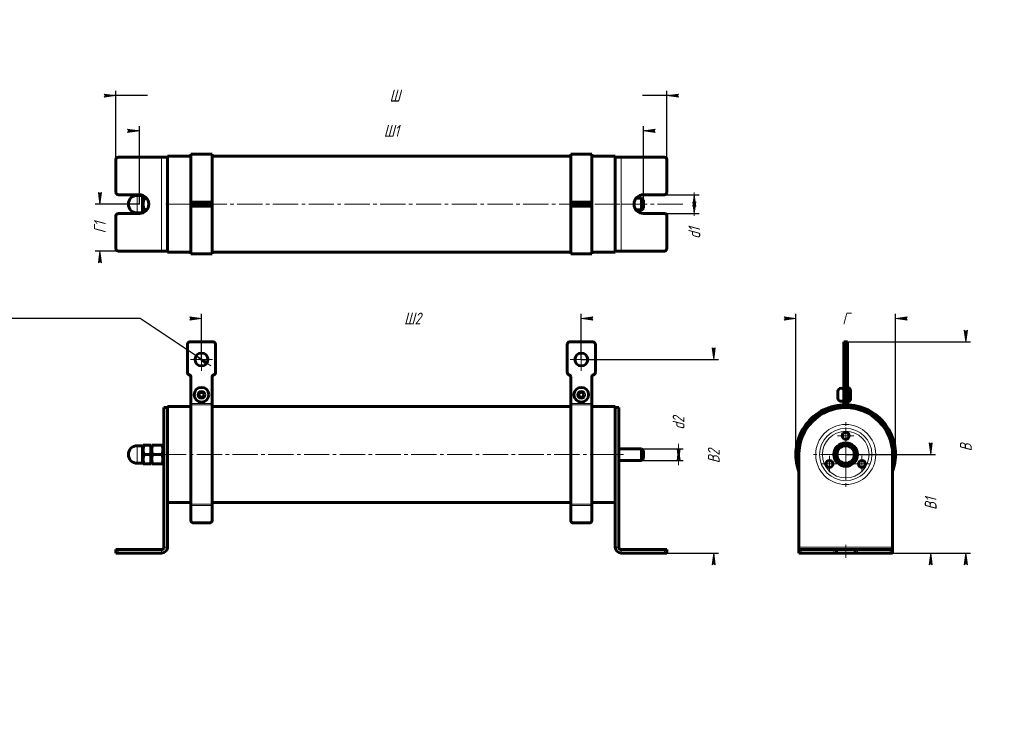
# Model space of a CAD drawing. Header units: millimetres. Extents: x 0 to 420, y 0 to 297.
import ezdxf

# ---------------------------------------------------------------- set-up
doc = ezdxf.new("R2010")
doc.units = ezdxf.units.MM
for name, pattern in [('K5LT_AXLED', [15.25, 10.75, -1.5, 1.5, -1.5]), ('K5LT_BASIC', [0]), ('K5LT_THIN', [0])]:
    doc.linetypes.add(name, pattern=pattern)
doc.layers.add('Системный слой', color=7, linetype='Continuous')
doc.styles.add('KDIMTEXTSTYLE', font='GOST_AU.SHX', dxfattribs={"width": 0.96, "oblique": 15, "height": 5})
doc.dimstyles.new('KDIMSTYLE (1.00)', dxfattribs={"dimtxt": 5, "dimasz": 1, "dimexe": 2, "dimexo": 0, "dimgap": 1, "dimtad": 1, "dimtxsty": 'KDIMTEXTSTYLE', "dimsah": 1, "dimcen": 0, "dimdle": 1, "dimadec": 0, "dimazin": 0, "dimtfac": 0.667, "dimtmove": 0, "dimatfit": 3, "dimfxl": 1, "dimtvp": 1, "dimtolj": 1, "dimtzin": 0, "dimarcsym": 0})

# ---------------------------------------------------------------- blocks, each defined once
blk = doc.blocks.new('U0')
at = {"layer": 'Системный слой', "color": 150, "linetype": 'K5LT_BASIC', "lineweight": 60, "true_color": 0x0080ff}
for p, q in [((52.35114778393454, 111.6048321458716), (52.35114778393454, 115.3548321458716)), ((52.35114778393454, 107.8548321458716), (52.35114778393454, 111.6048321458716))]:
    blk.add_line(p, q, dxfattribs=at)
blk = doc.blocks.new('U1')
at = {"layer": 'Системный слой', "color": 150, "linetype": 'K5LT_BASIC', "lineweight": 60, "true_color": 0x0080ff}
for p, q in [((63.05114778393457, 111.6048321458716), (63.05114778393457, 132.1048321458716)), ((63.05114778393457, 107.1048321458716), (63.05114778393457, 111.6048321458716))]:
    blk.add_line(p, q, dxfattribs=at)
blk = doc.blocks.new('U2')
at = {"layer": 'Системный слой', "color": 150, "linetype": 'K5LT_BASIC', "lineweight": 60, "true_color": 0x0080ff}
for p, q in [((73.05114778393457, 132.1048321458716), (63.05114778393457, 132.1048321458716)), ((235.0511477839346, 132.1048321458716), (82.05114778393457, 132.1048321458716)), ((254.0511477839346, 132.1048321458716), (244.0511477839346, 132.1048321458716))]:
    blk.add_line(p, q, dxfattribs=at)
blk = doc.blocks.new('U3')
at = {"layer": 'Системный слой', "color": 150, "linetype": 'K5LT_BASIC', "lineweight": 60, "true_color": 0x0080ff}
for p, q in [((254.0511477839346, 111.6048321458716), (254.0511477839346, 132.1048321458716)), ((254.0511477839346, 107.1048321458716), (254.0511477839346, 111.6048321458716))]:
    blk.add_line(p, q, dxfattribs=at)
blk = doc.blocks.new('U4')
at = {"layer": 'Системный слой', "color": 150, "linetype": 'K5LT_BASIC', "lineweight": 60, "true_color": 0x0080ff}
for p, q in [((73.05114778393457, 91.10483214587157), (63.05114778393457, 91.10483214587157)), ((235.0511477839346, 91.1048321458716), (82.05114778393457, 91.10483214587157)), ((254.0511477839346, 91.1048321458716), (244.0511477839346, 91.1048321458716))]:
    blk.add_line(p, q, dxfattribs=at)
blk = doc.blocks.new('U5')
at = {"layer": 'Системный слой', "color": 7, "linetype": 'K5LT_THIN', "lineweight": 18}
for p, q in [((50.10114778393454, 111.6048321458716), (50.10114778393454, 115.3548321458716)), ((50.10114778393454, 107.8548321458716), (50.10114778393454, 111.6048321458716))]:
    blk.add_line(p, q, dxfattribs=at)
blk = doc.blocks.new('KDIMARROW_02')
at = {"layer": 'Системный слой'}
blk.add_hatch(color=0, dxfattribs=at).paths.add_polyline_path([(4.5, -5.51091059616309e-16), (5, 0.6582624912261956), (0, 0), (5, -0.658262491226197)])
at = {"layer": 'Системный слой', "color": 0, "linetype": 'K5LT_THIN', "lineweight": 18}
for p, q in [((0, 0), (-1, 0)), ((5, 0.6582624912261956), (0, 0)), ((0, 0), (5, -0.658262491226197)), ((0, 0), (7, -8.572527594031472e-16)), ((4.5, -5.51091059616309e-16), (5, 0.6582624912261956)), ((5, -0.658262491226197), (4.5, -5.51091059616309e-16))]:
    blk.add_line(p, q, dxfattribs=at)
blk = doc.blocks.new('KDIMARROW_01')
at = {"layer": 'Системный слой'}
blk.add_hatch(color=0, dxfattribs=at).paths.add_polyline_path([(-5, -0.6582624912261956), (0, 0), (-5, 0.658262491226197), (-4.5, 5.51091059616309e-16)])
at = {"layer": 'Системный слой', "color": 0, "linetype": 'K5LT_THIN', "lineweight": 18}
for p, q in [((-4.5, 5.51091059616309e-16), (-5, 0.658262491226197)), ((-5, 0.658262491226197), (0, 0)), ((0, 0), (-5, -0.6582624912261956)), ((-5, -0.6582624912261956), (-4.5, 5.51091059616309e-16)), ((0, 0), (-1, 0))]:
    blk.add_line(p, q, dxfattribs=at)
blk = doc.blocks.new('U6')
at = {"layer": 'Системный слой', "color": 30, "linetype": 'K5LT_AXLED', "lineweight": 18, "true_color": 0xff8000}
for q in [(77.55114778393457, 156.8548321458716), (72.80114778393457, 152.1048321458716), (82.30114778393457, 152.1048321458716), (77.55114778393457, 147.3548321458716)]:
    blk.add_line((77.55114778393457, 152.1048321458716), q, dxfattribs=at)
blk = doc.blocks.new('U7')
at = {"layer": 'Системный слой', "color": 30, "linetype": 'K5LT_AXLED', "lineweight": 18, "true_color": 0xff8000}
for q in [(239.5511477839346, 156.8548321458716), (234.8011477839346, 152.1048321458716), (244.3011477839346, 152.1048321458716), (239.5511477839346, 147.3548321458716)]:
    blk.add_line((239.5511477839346, 152.1048321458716), q, dxfattribs=at)
blk = doc.blocks.new('U8')
at = {"layer": 'Системный слой', "color": 150, "linetype": 'K5LT_BASIC', "lineweight": 60, "true_color": 0x0080ff}
for start, end in [(0, 192.6803834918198), (347.3196165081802, 0)]:
    blk.add_arc((352.3495170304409, 111.6048321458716), 20.5, start, end, dxfattribs=at)
blk = doc.blocks.new('U9')
at = {"layer": 'Системный слой', "color": 150, "linetype": 'K5LT_BASIC', "lineweight": 60, "true_color": 0x0080ff}
for p, q in [((354.399517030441, 137.0948416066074), (354.399517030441, 138.9448416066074)), ((354.399517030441, 135.2448416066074), (354.399517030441, 137.0948416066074))]:
    blk.add_line(p, q, dxfattribs=at)
blk = doc.blocks.new('U10')
at = {"layer": 'Системный слой', "color": 150, "linetype": 'K5LT_BASIC', "lineweight": 60, "true_color": 0x0080ff}
for p, q in [((349.0495170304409, 137.0948416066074), (349.0495170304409, 138.5948416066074)), ((349.0495170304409, 135.5948416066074), (349.0495170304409, 137.0948416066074))]:
    blk.add_line(p, q, dxfattribs=at)
blk = doc.blocks.new('U11')
at = {"layer": 'Системный слой', "color": 150, "linetype": 'K5LT_BASIC', "lineweight": 60, "true_color": 0x0080ff}
for p, q in [((349.0495170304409, 136.7642131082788), (349.0495170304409, 138.5948416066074)), ((349.0495170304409, 135.5948416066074), (349.0495170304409, 136.7642131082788))]:
    blk.add_line(p, q, dxfattribs=at)
blk = doc.blocks.new('U12')
at = {"layer": 'Системный слой', "color": 30, "linetype": 'K5LT_AXLED', "lineweight": 18, "true_color": 0xff8000}
for q in [(345.4213138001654, 111.1048321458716), (341.9213138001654, 107.6048321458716), (348.9213138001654, 107.6048321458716), (345.4213138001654, 104.1048321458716)]:
    blk.add_line((345.4213138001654, 107.6048321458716), q, dxfattribs=at)
blk = doc.blocks.new('U13')
at = {"layer": 'Системный слой', "color": 30, "linetype": 'K5LT_AXLED', "lineweight": 18, "true_color": 0xff8000}
for q in [(352.3495170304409, 126.4104145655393), (337.5439346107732, 111.6048321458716), (367.1550994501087, 111.6048321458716), (352.3495170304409, 96.79924972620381)]:
    blk.add_line((352.3495170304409, 111.6048321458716), q, dxfattribs=at)
blk = doc.blocks.new('U14')
at = {"layer": 'Системный слой', "color": 30, "linetype": 'K5LT_AXLED', "lineweight": 18, "true_color": 0xff8000}
for q in [(352.3495170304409, 123.1048321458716), (348.8495170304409, 119.6048321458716), (355.8495170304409, 119.6048321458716), (352.3495170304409, 116.1048321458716)]:
    blk.add_line((352.3495170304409, 119.6048321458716), q, dxfattribs=at)
blk = doc.blocks.new('U15')
at = {"layer": 'Системный слой', "color": 30, "linetype": 'K5LT_AXLED', "lineweight": 18, "true_color": 0xff8000}
for q in [(359.2777202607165, 111.1048321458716), (355.7777202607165, 107.6048321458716), (362.7777202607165, 107.6048321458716), (359.2777202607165, 104.1048321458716)]:
    blk.add_line((359.2777202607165, 107.6048321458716), q, dxfattribs=at)
blk = doc.blocks.new('U16')
at = {"layer": 'Системный слой', "color": 150, "linetype": 'K5LT_BASIC', "lineweight": 60, "true_color": 0x0080ff}
for p, q in [((52.70660973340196, 222.0054478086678), (52.71019009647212, 221.6187544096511)), ((52.71019009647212, 221.6187544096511), (52.81851046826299, 221.1724793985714)), ((52.81851046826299, 221.1724793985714), (53.02046598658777, 220.7342166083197)), ((53.02046598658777, 220.7342166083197), (53.05482353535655, 220.6734967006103))]:
    blk.add_line(p, q, dxfattribs=at)
blk = doc.blocks.new('U17')
at = {"layer": 'Системный слой', "color": 150, "linetype": 'K5LT_BASIC', "lineweight": 60, "true_color": 0x0080ff}
for p, q in [((52.71887975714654, 215.1723218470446), (52.70660973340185, 214.7227434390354)), ((52.84177447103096, 215.6177525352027), (52.71887975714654, 215.1723218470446)), ((53.05482353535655, 216.0546945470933), (52.84177447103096, 215.6177525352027))]:
    blk.add_line(p, q, dxfattribs=at)
blk = doc.blocks.new('U18')
at = {"layer": 'Системный слой', "color": 150, "linetype": 'K5LT_BASIC', "lineweight": 60, "true_color": 0x0080ff}
for p, q in [((73.05114778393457, 238.8640956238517), (63.05114778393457, 238.8640956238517)), ((235.0511477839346, 238.8640956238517), (82.05114778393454, 238.8640956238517)), ((254.0511477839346, 238.8640956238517), (244.0511477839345, 238.8640956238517))]:
    blk.add_line(p, q, dxfattribs=at)
blk = doc.blocks.new('U19')
at = {"layer": 'Системный слой', "color": 150, "linetype": 'K5LT_BASIC', "lineweight": 60, "true_color": 0x0080ff}
for p, q in [((73.05114778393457, 197.8640956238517), (63.05114778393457, 197.8640956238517)), ((235.0511477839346, 197.8640956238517), (82.05114778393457, 197.8640956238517)), ((254.0511477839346, 197.8640956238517), (244.0511477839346, 197.8640956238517))]:
    blk.add_line(p, q, dxfattribs=at)

msp = doc.modelspace()

# ---------------------------------------------------------------- linework, layer by layer
at = {"layer": 'Системный слой', "color": 150, "linetype": 'K5LT_BASIC', "lineweight": 60, "true_color": 0x0080ff}
for p, q in [((82.05114778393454, 239.6140956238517), (73.05114778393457, 239.6140956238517)), ((73.05114778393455, 219.5853599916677), (73.05114778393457, 239.6140956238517)), ((82.05114778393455, 219.5853599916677), (82.05114778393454, 239.6140956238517)), ((244.0511477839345, 239.6140956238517), (235.0511477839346, 239.6140956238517)), ((235.0511477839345, 219.5853599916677), (235.0511477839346, 239.6140956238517)), ((244.0511477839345, 219.5853599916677), (244.0511477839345, 239.6140956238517)), ((41.05114778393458, 223.3640956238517), (41.05114778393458, 237.3640956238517)), ((42.05114778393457, 238.3640956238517), (60.55114778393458, 238.3640956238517)), ((60.55114778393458, 238.3640956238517), (63.05114778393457, 238.3640956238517)), ((63.05114778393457, 197.8640956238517), (63.05114778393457, 238.8640956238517)), ((63.05114778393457, 238.3640956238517), (63.05114778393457, 198.3640956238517)), ((254.0511477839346, 197.8640956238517), (254.0511477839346, 238.8640956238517)), ((254.0511477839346, 238.3640956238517), (256.5511477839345, 238.3640956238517)), ((254.0511477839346, 198.3640956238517), (254.0511477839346, 238.3640956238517)), ((256.5511477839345, 238.3640956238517), (275.0511477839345, 238.3640956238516)), ((276.0511477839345, 237.3640956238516), (276.0511477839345, 223.3640956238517)), ((42.05114778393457, 222.3640956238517), (51.05114778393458, 222.3640956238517)), ((52.35114778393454, 222.1140956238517), (50.10114778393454, 222.1140956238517)), ((52.35114778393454, 214.6140956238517), (52.35114778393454, 222.1140956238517)), ((52.35114778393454, 221.7640956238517), (52.53319312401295, 222.0794074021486)), ((53.05482353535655, 220.6734967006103), (54.31713410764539, 220.6734967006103)), ((73.05114778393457, 219.1140956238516), (73.05114778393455, 219.5853599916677)), ((73.05114778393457, 219.1140956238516), (74.05114778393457, 219.1140956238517)), ((73.05114778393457, 218.3640956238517), (73.05114778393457, 219.1140956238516)), ((74.05114778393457, 219.1140956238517), (81.05114778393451, 219.1140956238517)), ((81.05114778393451, 219.1140956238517), (82.05114778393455, 219.1140956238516)), ((82.05114778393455, 219.1140956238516), (82.05114778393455, 219.5853599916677)), ((82.05114778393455, 219.1140956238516), (82.05114778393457, 218.3640956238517)), ((235.0511477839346, 219.1140956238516), (235.0511477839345, 219.5853599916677)), ((235.0511477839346, 219.1140956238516), (236.0511477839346, 219.1140956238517)), ((235.0511477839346, 218.3640956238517), (235.0511477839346, 219.1140956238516)), ((236.0511477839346, 219.1140956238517), (243.0511477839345, 219.1140956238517)), ((243.0511477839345, 219.1140956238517), (244.0511477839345, 219.1140956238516)), ((244.0511477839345, 219.1140956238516), (244.0511477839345, 219.5853599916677)), ((244.0511477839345, 219.1140956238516), (244.0511477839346, 218.3640956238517)), ((262.9286487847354, 220.8640956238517), (265.3011477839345, 220.8640956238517)), ((265.3011477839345, 220.8640956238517), (265.3011477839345, 215.8640956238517)), ((265.3011477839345, 220.8640956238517), (266.0511477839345, 220.1140956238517)), ((266.0511477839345, 222.3640956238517), (275.0511477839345, 222.3640956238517)), ((266.0511477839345, 220.1140956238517), (266.0511477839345, 216.6140956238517)), ((51.05114778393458, 214.3640956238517), (42.05114778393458, 214.3640956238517)), ((52.35114778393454, 214.6140956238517), (50.10114778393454, 214.6140956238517)), ((52.35114778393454, 214.9640956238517), (52.53319312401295, 214.6487838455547)), ((53.05482353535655, 216.0546945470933), (54.31713410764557, 216.0546945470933)), ((73.05114778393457, 218.3640956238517), (74.05114778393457, 218.3640956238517)), ((73.05114778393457, 217.6140956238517), (73.05114778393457, 218.3640956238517)), ((74.05114778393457, 218.3640956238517), (73.05114778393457, 218.3640956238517)), ((73.05114778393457, 217.6140956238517), (73.05114778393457, 217.1428312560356)), ((74.05114778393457, 217.6140956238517), (73.05114778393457, 217.6140956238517)), ((73.05114778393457, 217.1428312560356), (73.05114778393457, 197.1140956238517)), ((74.05114778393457, 218.3640956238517), (81.05114778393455, 218.3640956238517)), ((74.05114778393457, 218.3640956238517), (81.05114778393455, 218.3640956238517)), ((74.05114778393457, 217.6140956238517), (81.05114778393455, 217.6140956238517)), ((81.05114778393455, 218.3640956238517), (82.05114778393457, 218.3640956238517)), ((82.05114778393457, 218.3640956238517), (81.05114778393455, 218.3640956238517)), ((82.05114778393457, 217.6140956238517), (81.05114778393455, 217.6140956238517)), ((82.05114778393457, 218.3640956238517), (82.05114778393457, 217.6140956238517)), ((82.05114778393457, 217.6140956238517), (82.05114778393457, 217.1428312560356)), ((82.05114778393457, 217.1428312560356), (82.05114778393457, 197.1140956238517)), ((235.0511477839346, 218.3640956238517), (236.0511477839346, 218.3640956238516)), ((235.0511477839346, 217.6140956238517), (235.0511477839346, 218.3640956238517)), ((236.0511477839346, 218.3640956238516), (235.0511477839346, 218.3640956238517)), ((235.0511477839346, 217.6140956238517), (235.0511477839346, 217.1428312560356)), ((236.0511477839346, 217.6140956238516), (235.0511477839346, 217.6140956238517)), ((235.0511477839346, 217.1428312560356), (235.0511477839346, 197.1140956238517)), ((236.0511477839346, 218.3640956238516), (243.0511477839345, 218.3640956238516)), ((236.0511477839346, 218.3640956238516), (243.0511477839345, 218.3640956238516)), ((236.0511477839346, 217.6140956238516), (243.0511477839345, 217.6140956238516)), ((243.0511477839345, 218.3640956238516), (244.0511477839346, 218.3640956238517)), ((244.0511477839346, 218.3640956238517), (243.0511477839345, 218.3640956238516)), ((244.0511477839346, 217.6140956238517), (243.0511477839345, 217.6140956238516)), ((244.0511477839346, 218.3640956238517), (244.0511477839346, 217.6140956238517)), ((244.0511477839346, 217.6140956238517), (244.0511477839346, 217.1428312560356)), ((244.0511477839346, 217.1428312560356), (244.0511477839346, 197.1140956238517)), ((262.9286487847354, 215.8640956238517), (265.3011477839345, 215.8640956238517)), ((265.3011477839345, 215.8640956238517), (266.0511477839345, 216.6140956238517)), ((275.0511477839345, 214.3640956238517), (266.0511477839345, 214.3640956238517)), ((41.05114778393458, 199.3640956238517), (41.05114778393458, 213.3640956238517)), ((276.0511477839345, 213.3640956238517), (276.0511477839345, 199.3640956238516)), ((60.55114778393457, 198.3640956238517), (42.05114778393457, 198.3640956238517)), ((63.05114778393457, 198.3640956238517), (60.55114778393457, 198.3640956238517)), ((256.5511477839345, 198.3640956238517), (254.0511477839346, 198.3640956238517)), ((275.0511477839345, 198.3640956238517), (256.5511477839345, 198.3640956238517)), ((73.05114778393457, 197.1140956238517), (82.05114778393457, 197.1140956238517)), ((235.0511477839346, 197.1140956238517), (244.0511477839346, 197.1140956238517)), ((82.55114778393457, 159.6048321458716), (72.55114778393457, 159.6048321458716)), ((244.5511477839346, 159.6048321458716), (234.5511477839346, 159.6048321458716)), ((351.599517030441, 159.6048321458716), (352.349517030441, 159.6048321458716)), ((351.599517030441, 158.6048321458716), (351.599517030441, 159.6048321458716)), ((352.349517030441, 159.6048321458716), (352.349517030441, 158.6048321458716)), ((352.349517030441, 158.6048321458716), (352.349517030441, 159.6048321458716)), ((352.349517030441, 159.6048321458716), (353.0995170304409, 159.6048321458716)), ((353.0995170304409, 159.6048321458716), (353.0995170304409, 158.6048321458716)), ((71.55114778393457, 158.6048321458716), (71.55114778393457, 146.6048321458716)), ((83.55114778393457, 146.6048321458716), (83.55114778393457, 158.6048321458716)), ((233.5511477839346, 158.6048321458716), (233.5511477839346, 146.6048321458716)), ((245.5511477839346, 146.6048321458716), (245.5511477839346, 158.6048321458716)), ((351.599517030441, 158.6048321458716), (351.599517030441, 146.6048321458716)), ((352.349517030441, 158.6048321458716), (352.349517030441, 146.6048321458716)), ((352.349517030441, 158.6048321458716), (352.349517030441, 146.6048321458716)), ((353.0995170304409, 158.6048321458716), (353.0995170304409, 146.6048321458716)), ((73.05114778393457, 133.31888289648), (73.05114778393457, 144.6683404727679)), ((82.05114778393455, 144.6683404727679), (82.05114778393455, 133.31888289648)), ((235.0511477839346, 133.3188828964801), (235.0511477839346, 144.6683404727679)), ((244.0511477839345, 144.6683404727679), (244.0511477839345, 133.3188828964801)), ((351.599517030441, 145.6365863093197), (351.599517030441, 146.6048321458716)), ((351.599517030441, 144.6683404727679), (351.599517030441, 145.6365863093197)), ((351.5995170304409, 133.31888289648), (351.599517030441, 144.6683404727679)), ((352.349517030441, 146.6048321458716), (352.349517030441, 145.6365863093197)), ((352.349517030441, 145.6365863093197), (352.349517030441, 146.6048321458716)), ((352.349517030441, 145.6365863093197), (352.349517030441, 144.6683404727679)), ((352.349517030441, 144.6683404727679), (352.349517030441, 145.6365863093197)), ((352.3495170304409, 133.31888289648), (352.349517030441, 144.6683404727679)), ((352.3495170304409, 133.31888289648), (352.349517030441, 144.6683404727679)), ((353.0995170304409, 146.6048321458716), (353.0995170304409, 145.6365863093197)), ((353.0995170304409, 145.6365863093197), (353.0995170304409, 144.6683404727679)), ((353.0995170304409, 133.31888289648), (353.0995170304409, 144.6683404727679)), ((63.05114778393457, 131.6048321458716), (61.55114778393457, 131.6048321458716)), ((61.55114778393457, 111.6048321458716), (61.55114778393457, 131.6048321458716)), ((73.05114778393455, 132.8197093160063), (73.05114778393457, 133.31888289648)), ((73.05114778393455, 90.38995497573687), (73.05114778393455, 132.8197093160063)), ((82.05114778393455, 132.8197093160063), (82.05114778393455, 133.31888289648)), ((82.05114778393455, 90.38995497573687), (82.05114778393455, 132.8197093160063)), ((235.0511477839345, 132.8197093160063), (235.0511477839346, 133.3188828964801)), ((235.0511477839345, 90.38995497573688), (235.0511477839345, 132.8197093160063)), ((244.0511477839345, 132.8197093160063), (244.0511477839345, 133.3188828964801)), ((244.0511477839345, 90.38995497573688), (244.0511477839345, 132.8197093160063)), ((254.0511477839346, 131.6048321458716), (255.5511477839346, 131.6048321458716)), ((255.5511477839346, 131.6048321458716), (255.5511477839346, 111.6048321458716)), ((52.35114778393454, 115.3548321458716), (50.10114778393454, 115.3548321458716)), ((52.35114778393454, 115.0048321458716), (52.69755794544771, 115.6048321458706)), ((52.69755794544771, 115.6048321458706), (53.05482353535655, 115.6048321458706)), ((53.05482353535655, 115.6048321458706), (55.64747203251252, 115.6048321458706)), ((55.64747203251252, 115.6048321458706), (56.00473762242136, 115.6048321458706)), ((56.00473762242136, 115.6048321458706), (56.35114778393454, 115.0048321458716)), ((56.35114778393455, 115.6048321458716), (56.70841337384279, 115.6048321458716)), ((56.35114778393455, 115.6048321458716), (56.35114778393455, 113.6048321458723)), ((56.35114778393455, 113.6048321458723), (56.35114778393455, 109.6048321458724)), ((60.69388219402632, 115.6048321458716), (56.70841337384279, 115.6048321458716)), ((60.69388219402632, 115.6048321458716), (61.05114778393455, 115.6048321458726)), ((61.05114778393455, 115.6048321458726), (61.05114778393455, 113.6048321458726)), ((61.55114778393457, 115.3548321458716), (61.05114778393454, 115.3548321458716)), ((61.05114778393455, 113.6048321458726), (61.05114778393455, 109.6048321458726)), ((255.5511477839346, 114.1048321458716), (265.3011477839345, 114.1048321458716)), ((265.3011477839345, 114.1048321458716), (265.3011477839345, 109.1048321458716)), ((265.3011477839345, 114.1048321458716), (266.0511477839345, 113.3548321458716)), ((347.7307148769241, 111.6048321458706), (350.0401159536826, 115.6048321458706)), ((350.0401159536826, 115.6048321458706), (354.6589181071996, 115.6048321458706)), ((354.6589181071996, 115.6048321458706), (356.9683191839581, 111.6048321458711)), ((53.05482353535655, 111.6048321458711), (55.64747203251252, 111.6048321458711)), ((56.35114778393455, 109.6048321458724), (56.35114778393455, 107.6048321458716)), ((60.69388219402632, 111.6048321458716), (56.7084133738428, 111.6048321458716)), ((61.05114778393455, 109.6048321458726), (61.05114778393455, 107.6048321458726)), ((61.55114778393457, 72.10483214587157), (61.55114778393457, 111.6048321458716)), ((255.5511477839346, 111.6048321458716), (255.5511477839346, 72.10483214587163)), ((265.3011477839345, 109.1048321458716), (266.0511477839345, 109.8548321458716)), ((266.0511477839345, 113.3548321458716), (266.0511477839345, 109.8548321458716)), ((332.3495170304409, 111.6048321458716), (332.3495170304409, 72.10483214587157)), ((350.0401159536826, 107.6048321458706), (347.7307148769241, 111.6048321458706)), ((356.9683191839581, 111.6048321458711), (354.6589181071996, 107.6048321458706)), ((372.3495170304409, 72.10483214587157), (372.3495170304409, 111.6048321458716)), ((52.35114778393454, 107.8548321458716), (50.10114778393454, 107.8548321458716)), ((52.35114778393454, 108.2048321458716), (52.69755794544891, 107.6048321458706)), ((53.05482353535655, 107.6048321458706), (52.69755794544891, 107.6048321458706)), ((53.05482353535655, 107.6048321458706), (55.64747203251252, 107.6048321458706)), ((56.00473762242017, 107.6048321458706), (55.64747203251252, 107.6048321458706)), ((56.00473762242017, 107.6048321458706), (56.35114778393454, 108.2048321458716)), ((56.7084133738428, 107.6048321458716), (56.35114778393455, 107.6048321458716)), ((60.69388219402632, 107.6048321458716), (56.7084133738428, 107.6048321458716)), ((61.05114778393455, 107.6048321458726), (60.69388219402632, 107.6048321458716)), ((61.55114778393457, 107.8548321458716), (61.05114778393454, 107.8548321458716)), ((63.05114778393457, 72.10483214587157), (63.05114778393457, 107.1048321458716)), ((254.0511477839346, 107.1048321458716), (254.0511477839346, 72.10483214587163)), ((255.5511477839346, 109.1048321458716), (265.3011477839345, 109.1048321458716)), ((354.6589181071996, 107.6048321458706), (350.0401159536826, 107.6048321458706)), ((73.05114778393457, 89.8907813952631), (73.05114778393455, 90.38995497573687)), ((73.05114778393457, 83.45483214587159), (73.05114778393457, 89.8907813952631)), ((82.05114778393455, 89.8907813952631), (82.05114778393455, 90.38995497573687)), ((82.05114778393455, 89.8907813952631), (82.05114778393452, 83.45483214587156)), ((235.0511477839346, 89.89078139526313), (235.0511477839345, 90.38995497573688)), ((235.0511477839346, 83.45483214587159), (235.0511477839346, 89.89078139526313)), ((244.0511477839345, 89.89078139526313), (244.0511477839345, 90.38995497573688)), ((244.0511477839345, 89.89078139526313), (244.0511477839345, 83.45483214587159)), ((74.05114778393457, 82.45483214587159), (81.05114778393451, 82.45483214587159)), ((236.0511477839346, 82.45483214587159), (243.0511477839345, 82.45483214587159)), ((332.3495170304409, 72.10483214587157), (332.3495170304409, 71.10483214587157)), ((372.3495170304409, 71.10483214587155), (372.3495170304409, 72.10483214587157)), ((41.05114778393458, 69.60483214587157), (41.05114778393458, 71.10483214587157)), ((41.05114778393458, 71.10483214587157), (42.05114778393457, 71.10483214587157)), ((42.05114778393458, 69.60483214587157), (41.05114778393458, 69.60483214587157)), ((42.05114778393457, 71.10483214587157), (60.55114778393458, 71.10483214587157)), ((42.05114778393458, 69.60483214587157), (60.55114778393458, 69.60483214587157)), ((256.5511477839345, 71.10483214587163), (275.0511477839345, 71.10483214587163)), ((256.5511477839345, 69.60483214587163), (275.0511477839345, 69.60483214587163)), ((275.0511477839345, 71.10483214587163), (276.0511477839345, 71.10483214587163)), ((276.0511477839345, 69.60483214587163), (275.0511477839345, 69.60483214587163)), ((276.0511477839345, 69.60483214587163), (276.0511477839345, 71.10483214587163)), ((332.3495170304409, 71.10483214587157), (333.3495170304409, 71.10483214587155)), ((332.3495170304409, 69.60483214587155), (332.3495170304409, 71.10483214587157)), ((333.3495170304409, 69.60483214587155), (332.3495170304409, 69.60483214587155)), ((333.3495170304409, 71.10483214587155), (347.3495170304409, 71.10483214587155)), ((333.3495170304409, 69.60483214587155), (347.3495170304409, 69.60483214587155)), ((347.3495170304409, 71.10483214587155), (348.3495170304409, 71.10483214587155)), ((348.3495170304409, 69.60483214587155), (347.3495170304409, 69.60483214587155)), ((356.3495170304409, 71.10483214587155), (348.3495170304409, 71.10483214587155)), ((348.3495170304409, 71.10483214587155), (348.3495170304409, 69.60483214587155)), ((356.3495170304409, 69.60483214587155), (348.3495170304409, 69.60483214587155)), ((356.3495170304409, 69.60483214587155), (356.3495170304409, 71.10483214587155)), ((356.3495170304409, 71.10483214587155), (357.3495170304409, 71.10483214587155)), ((357.3495170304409, 69.60483214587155), (356.3495170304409, 69.60483214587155)), ((357.3495170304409, 71.10483214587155), (371.3495170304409, 71.10483214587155)), ((357.3495170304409, 69.60483214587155), (371.3495170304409, 69.60483214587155)), ((371.3495170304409, 71.10483214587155), (372.3495170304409, 71.10483214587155)), ((372.3495170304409, 69.60483214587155), (371.3495170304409, 69.60483214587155)), ((372.3495170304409, 69.60483214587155), (372.3495170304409, 71.10483214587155))]:
    msp.add_line(p, q, dxfattribs=at)
at = {"layer": 'Системный слой', "color": 7, "linetype": 'K5LT_THIN', "lineweight": 18}
for p, q in [((60.55114778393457, 198.3640956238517), (60.55114778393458, 238.3640956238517)), ((256.5511477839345, 238.3640956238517), (256.5511477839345, 198.3640956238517)), ((50.10114778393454, 214.6140956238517), (50.10114778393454, 222.1140956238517)), ((73.05114778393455, 219.5853599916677), (82.05114778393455, 219.5853599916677)), ((74.05114778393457, 218.3640956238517), (74.05114778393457, 219.1140956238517)), ((81.05114778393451, 219.1140956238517), (81.05114778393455, 218.3640956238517)), ((235.0511477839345, 219.5853599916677), (244.0511477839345, 219.5853599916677)), ((236.0511477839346, 218.3640956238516), (236.0511477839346, 219.1140956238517)), ((243.0511477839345, 219.1140956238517), (243.0511477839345, 218.3640956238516)), ((262.6265947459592, 220.4310829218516), (265.3011477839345, 220.4310829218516)), ((265.3011477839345, 220.4310829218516), (265.7341604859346, 220.4310829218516)), ((82.05114778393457, 217.1428312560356), (73.05114778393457, 217.1428312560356)), ((74.05114778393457, 217.6140956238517), (74.05114778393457, 218.3640956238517)), ((81.05114778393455, 218.3640956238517), (81.05114778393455, 217.6140956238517)), ((244.0511477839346, 217.1428312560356), (235.0511477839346, 217.1428312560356)), ((236.0511477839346, 217.6140956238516), (236.0511477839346, 218.3640956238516)), ((243.0511477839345, 218.3640956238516), (243.0511477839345, 217.6140956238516)), ((262.6265947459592, 216.2971083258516), (265.3011477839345, 216.2971083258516)), ((265.3011477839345, 216.2971083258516), (265.7341604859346, 216.2971083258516)), ((351.599517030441, 158.6048321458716), (352.349517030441, 158.6048321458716)), ((352.349517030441, 158.6048321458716), (353.0995170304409, 158.6048321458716)), ((352.349517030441, 146.6048321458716), (351.599517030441, 146.6048321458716)), ((352.349517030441, 145.6365863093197), (351.599517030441, 145.6365863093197)), ((352.349517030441, 144.6683404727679), (351.599517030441, 144.6683404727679)), ((353.0995170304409, 146.6048321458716), (352.349517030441, 146.6048321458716)), ((352.349517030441, 145.6365863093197), (353.0995170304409, 145.6365863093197)), ((352.349517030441, 144.6683404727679), (353.0995170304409, 144.6683404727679)), ((73.05114778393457, 133.31888289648), (82.05114778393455, 133.31888289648)), ((73.05114778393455, 132.8197093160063), (82.05114778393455, 132.8197093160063)), ((235.0511477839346, 133.3188828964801), (244.0511477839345, 133.3188828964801)), ((235.0511477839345, 132.8197093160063), (244.0511477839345, 132.8197093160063)), ((351.1713561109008, 132.0709489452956), (351.1282526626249, 132.8197093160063)), ((352.3495170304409, 133.31888289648), (351.5995170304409, 133.31888289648)), ((353.0995170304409, 133.31888289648), (352.3495170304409, 133.31888289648)), ((353.570781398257, 132.8197093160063), (353.5276779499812, 132.0709489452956)), ((255.5511477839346, 113.6718194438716), (265.3011477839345, 113.6718194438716)), ((265.3011477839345, 113.6718194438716), (265.7341604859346, 113.6718194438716)), ((63.05114778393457, 111.6048321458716), (61.55114778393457, 111.6048321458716)), ((254.0511477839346, 111.6048321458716), (255.5511477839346, 111.6048321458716)), ((255.5511477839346, 109.5378448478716), (265.3011477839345, 109.5378448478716)), ((265.3011477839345, 109.5378448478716), (265.7341604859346, 109.5378448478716)), ((73.05114778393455, 90.38995497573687), (82.05114778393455, 90.38995497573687)), ((73.05114778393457, 89.8907813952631), (82.05114778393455, 89.8907813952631)), ((235.0511477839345, 90.38995497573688), (244.0511477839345, 90.38995497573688)), ((235.0511477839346, 89.89078139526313), (244.0511477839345, 89.89078139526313)), ((61.55114778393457, 72.10483214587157), (63.05114778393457, 72.10483214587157)), ((254.0511477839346, 72.10483214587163), (255.5511477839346, 72.10483214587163)), ((332.3495170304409, 72.10483214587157), (372.3495170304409, 72.10483214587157)), ((42.05114778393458, 69.60483214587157), (42.05114778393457, 71.10483214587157)), ((60.55114778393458, 69.60483214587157), (60.55114778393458, 71.10483214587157)), ((256.5511477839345, 69.60483214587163), (256.5511477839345, 71.10483214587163)), ((275.0511477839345, 69.60483214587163), (275.0511477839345, 71.10483214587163)), ((333.3495170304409, 69.60483214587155), (333.3495170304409, 71.10483214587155)), ((347.3495170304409, 71.10483214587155), (347.3495170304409, 69.60483214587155)), ((357.3495170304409, 69.60483214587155), (357.3495170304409, 71.10483214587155)), ((371.3495170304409, 69.60483214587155), (371.3495170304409, 71.10483214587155))]:
    msp.add_line(p, q, dxfattribs=at)
at = {"layer": 'Системный слой', "color": 30, "linetype": 'K5LT_AXLED', "lineweight": 18, "true_color": 0xff8000}
for p, q in [((256.0511477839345, 218.3640956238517), (61.05114778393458, 218.3640956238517)), ((256.8511216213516, 218.3640956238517), (282.8511216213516, 218.3640956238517)), ((63.05114778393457, 111.6048321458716), (59.55114778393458, 111.6048321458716)), ((254.0511477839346, 111.6048321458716), (63.05114778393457, 111.6048321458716)), ((254.0511477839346, 111.6048321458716), (257.5511477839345, 111.6048321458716)), ((352.3495170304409, 67.60483214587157), (352.3495170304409, 73.10483214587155))]:
    msp.add_line(p, q, dxfattribs=at)
at = {"layer": 'Системный слой', "color": 150, "linetype": 'K5LT_BASIC', "lineweight": 60, "true_color": 0x0080ff}
for centre, radius in [((77.55114778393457, 152.1048321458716), 2.75), ((239.5511477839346, 152.1048321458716), 2.75), ((77.55114778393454, 137.0948416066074), 3.149999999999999), ((239.5511477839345, 137.0948416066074), 3.149999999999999), ((77.55114778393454, 137.0948416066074), 1.075), ((239.5511477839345, 137.0948416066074), 1.075), ((352.3495170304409, 119.6048321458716), 1.5), ((352.3495170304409, 111.6048321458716), 5), ((352.3495170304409, 111.6048321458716), 3.750000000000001), ((345.4213138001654, 107.6048321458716), 1.5), ((359.2777202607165, 107.6048321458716), 1.5)]:
    msp.add_circle(centre, radius, dxfattribs=at)
at = {"layer": 'Системный слой', "color": 7, "linetype": 'K5LT_THIN', "lineweight": 18}
for centre, radius in [((77.55114778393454, 137.0948416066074), 1.849999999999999), ((239.5511477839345, 137.0948416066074), 1.849999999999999), ((352.3495170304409, 111.6048321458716), 12.80558241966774), ((352.3495170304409, 111.6048321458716), 11.16427880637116), ((352.3495170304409, 111.6048321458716), 9.933301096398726)]:
    msp.add_circle(centre, radius, dxfattribs=at)
at = {"layer": 'Системный слой', "color": 150, "linetype": 'K5LT_BASIC', "lineweight": 60, "true_color": 0x0080ff}
for centre, radius, start, end in [((42.05114778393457, 237.3640956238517), 1, 90, 179.9999999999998), ((275.0511477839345, 237.3640956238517), 1, 0, 89.99999999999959), ((42.05114778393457, 223.3640956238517), 1, 180, 270.0000000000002), ((275.0511477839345, 223.3640956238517), 1, 270, 0), ((50.10114778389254, 218.3640956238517), 3.749999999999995, 89.99999999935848, 180), ((51.05114778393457, 218.3640956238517), 4, 270, 90), ((266.0511477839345, 218.3640956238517), 4, 90, 270), ((42.05114778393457, 213.3640956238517), 1, 90, 179.9999999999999), ((50.10114778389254, 218.3640956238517), 3.749999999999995, 180, 270.0000000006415), ((275.0511477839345, 213.3640956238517), 1, 0, 90.00000000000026), ((42.05114778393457, 199.3640956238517), 1, 180, 269.9999999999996), ((275.0511477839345, 199.3640956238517), 1, 270, 0), ((72.55114778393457, 158.6048321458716), 0.9999999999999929, 90, 180.0000000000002), ((82.55114778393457, 158.6048321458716), 1, 0, 90.0000000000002), ((234.5511477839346, 158.6048321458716), 0.9999999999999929, 90, 180.0000000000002), ((244.5511477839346, 158.6048321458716), 1, 0, 90.0000000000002), ((72.55114778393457, 146.6048321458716), 0.9999999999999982, 180, 255.5224878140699), ((72.05114778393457, 144.6683404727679), 1.000000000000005, 0, 75.52248781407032), ((83.05114778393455, 144.6683404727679), 1, 104.4775121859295, 180), ((82.55114778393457, 146.6048321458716), 0.9999999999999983, 284.4775121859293, 0), ((234.5511477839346, 146.6048321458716), 0.9999999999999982, 180, 255.5224878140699), ((234.0511477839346, 144.6683404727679), 1.000000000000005, 0, 75.52248781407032), ((245.0511477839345, 144.6683404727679), 1, 104.4775121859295, 180), ((244.5511477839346, 146.6048321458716), 0.9999999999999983, 284.4775121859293, 0), ((350.324517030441, 138.5948416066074), 1.275, 0, 179.9999999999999), ((353.0995170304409, 138.9448416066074), 1.3, 0, 90.00000000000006), ((350.324517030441, 135.5948416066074), 1.275, 180, 0), ((353.0995170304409, 135.2448416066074), 1.3, 269.9999999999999, 0), ((352.3495170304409, 111.6048321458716), 21.25, 93.29467628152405, 199.7499227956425), ((352.3495170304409, 111.6048321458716), 20, 0, 180), ((351.0995170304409, 133.31888289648), 0.4999999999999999, 273.294676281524, 0), ((351.0995170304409, 133.31888289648), 1.25, 273.2946762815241, 0), ((353.5995170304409, 133.31888289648), 1.25, 180, 266.7053237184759), ((353.5995170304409, 133.31888289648), 0.4999999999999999, 180, 266.7053237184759), ((352.3495170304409, 111.6048321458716), 21.25, 340.2500772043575, 86.70532371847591), ((50.10114778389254, 111.6048321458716), 3.749999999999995, 89.99999999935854, 180.0000000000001), ((50.10114778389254, 111.6048321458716), 3.749999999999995, 180, 270.0000000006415), ((74.05114778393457, 83.45483214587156), 1, 180, 270.0000000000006), ((81.05114778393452, 83.45483214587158), 0.9999999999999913, 269.9999999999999, 0), ((236.0511477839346, 83.45483214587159), 1, 180, 270.0000000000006), ((243.0511477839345, 83.45483214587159), 0.9999999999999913, 269.9999999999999, 0), ((60.55114778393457, 72.10483214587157), 1, 270, 0), ((60.55114778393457, 72.10483214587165), 2.500000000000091, 270, 0), ((256.5511477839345, 72.10483214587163), 2.5, 180, 270), ((256.5511477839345, 72.10483214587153), 1, 180, 270)]:
    msp.add_arc(centre, radius, start, end, dxfattribs=at)
for points, knots in [([(53.05482353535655, 220.6734967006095), (53.02448203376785, 220.5683820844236), (52.96664774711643, 220.3572918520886), (52.88458322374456, 220.0168705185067), (52.81120073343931, 219.6520760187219), (52.75039052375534, 219.2541383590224), (52.72220604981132, 218.9682779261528), (52.71064726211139, 218.791767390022), (52.70391103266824, 218.6748826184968), (52.69739140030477, 218.4937212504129), (52.69706174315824, 218.267617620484), (52.70354527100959, 218.0534745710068), (52.71540918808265, 217.8527390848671), (52.73289037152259, 217.6525903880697), (52.76464194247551, 217.3762204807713), (52.82325892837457, 217.0030583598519), (52.9229569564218, 216.5363727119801), (53.00867099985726, 216.2145545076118), (53.05482353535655, 216.054694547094)], [0, 0, 0, 0, 2.939946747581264, 5.879893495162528, 9.407829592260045, 12.93576568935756, 16.69262748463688, 17.12336473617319, 17.68791322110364, 19.83552139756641, 21.98312957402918, 23.78273792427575, 25.58234627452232, 27.38195462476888, 29.18156297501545, 33.05575343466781, 37.5278767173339, 42, 42, 42, 42]), ([(53.05482353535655, 115.6048321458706), (52.97092965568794, 115.3531499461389), (52.86136789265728, 114.971098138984), (52.76952715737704, 114.4956887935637), (52.72536373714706, 114.1696316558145), (52.70015334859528, 113.8580230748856), (52.69462650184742, 113.530481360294), (52.71079751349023, 113.1823142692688), (52.75418051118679, 112.7974016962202), (52.85533007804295, 112.259457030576), (52.97108240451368, 111.8560569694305), (53.05482353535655, 111.6048321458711)], [0, 0, 0, 0, 2.324452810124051, 3.4825681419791, 4.272174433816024, 5.233965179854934, 6.249355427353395, 7.17451565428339, 8.322931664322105, 9.677099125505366, 12, 12, 12, 12]), ([(55.64747203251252, 111.6048321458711), (55.7313659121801, 111.8565143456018), (55.84092767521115, 112.238566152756), (55.93276841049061, 112.7139754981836), (55.97693183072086, 113.0400326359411), (56.00214221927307, 113.3516412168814), (56.00766906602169, 113.6791829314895), (55.99149805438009, 114.0273500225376), (55.94811505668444, 114.4122625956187), (55.84696548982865, 114.9502072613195), (55.73121316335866, 115.3536073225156), (55.64747203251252, 115.6048321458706)], [0, 0, 0, 0, 2.324452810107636, 3.482568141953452, 4.272174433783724, 5.233965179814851, 6.24935542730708, 7.174515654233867, 8.322931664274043, 9.677099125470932, 12, 12, 12, 12]), ([(56.35114778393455, 113.6048321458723), (56.35114639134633, 113.4822069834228), (56.36054633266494, 113.218099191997), (56.40552030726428, 112.8116525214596), (56.46847716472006, 112.4745881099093), (56.56324797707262, 112.0699778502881), (56.64016352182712, 111.8095824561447), (56.7084133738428, 111.6048321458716)], [0, 0, 0, 0, 1.447402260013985, 3.120930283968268, 4.8255181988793, 5.480703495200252, 8, 8, 8, 8]), ([(56.70841337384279, 115.6048321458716), (56.66088266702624, 115.4622315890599), (56.59024755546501, 115.2320137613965), (56.50722080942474, 114.9079019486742), (56.4504542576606, 114.6421865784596), (56.40030518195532, 114.3442292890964), (56.36148091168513, 114.0008378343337), (56.35114724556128, 113.7426070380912), (56.35114778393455, 113.6048321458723)], [0, 0, 0, 0, 1.973631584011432, 3.166432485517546, 4.413838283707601, 5.56618081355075, 7.169295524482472, 9, 9, 9, 9]), ([(61.05114778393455, 113.6048321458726), (61.05114917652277, 113.7274573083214), (61.04174923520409, 113.9915650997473), (60.99677526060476, 114.3980117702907), (60.93381840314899, 114.7350761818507), (60.83904759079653, 115.1396864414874), (60.76213204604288, 115.4000818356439), (60.69388219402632, 115.6048321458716)], [0, 0, 0, 0, 1.447402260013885, 3.120930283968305, 4.825518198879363, 5.480703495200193, 8, 8, 8, 8]), ([(60.69388219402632, 111.6048321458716), (60.74141290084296, 111.7474327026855), (60.81204801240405, 111.9776505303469), (60.89507475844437, 112.3017623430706), (60.95184131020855, 112.5674777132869), (61.00199038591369, 112.8654350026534), (61.040814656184, 113.208826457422), (61.05114832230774, 113.4670572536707), (61.05114778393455, 113.6048321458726)], [0, 0, 0, 0, 1.973631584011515, 3.166432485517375, 4.413838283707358, 5.566180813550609, 7.169295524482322, 9, 9, 9, 9]), ([(53.05482353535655, 111.6048321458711), (52.97092965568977, 111.3531499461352), (52.86136789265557, 110.9710981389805), (52.76952715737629, 110.4956887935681), (52.72536373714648, 110.1696316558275), (52.70015334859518, 109.8580230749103), (52.69462650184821, 109.5304813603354), (52.71079751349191, 109.1823142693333), (52.75418051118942, 108.7974016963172), (52.85533007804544, 108.2594570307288), (52.97108240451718, 107.8560569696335), (53.05482353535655, 107.6048321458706)], [0, 0, 0, 0, 2.32445281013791, 3.482568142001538, 4.272174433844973, 5.233965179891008, 6.249355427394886, 7.174515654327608, 8.32293166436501, 9.677099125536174, 12, 12, 12, 12]), ([(55.64747203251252, 107.6048321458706), (55.73136591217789, 107.8565143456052), (55.84092767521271, 108.2385661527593), (55.93276841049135, 108.7139754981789), (55.9769318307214, 109.0400326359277), (56.00214221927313, 109.3516412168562), (56.00766906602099, 109.6791829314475), (55.99149805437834, 110.0273500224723), (55.94811505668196, 110.4122625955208), (55.84696548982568, 110.9502072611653), (55.73121316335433, 111.3536073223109), (55.64747203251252, 111.6048321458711)], [0, 0, 0, 0, 2.324452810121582, 3.482568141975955, 4.272174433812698, 5.233965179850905, 6.249355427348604, 7.174515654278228, 8.322931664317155, 9.6770991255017, 12, 12, 12, 12]), ([(56.35114778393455, 109.6048321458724), (56.35114639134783, 109.4822069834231), (56.36054633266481, 109.2180991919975), (56.40552030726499, 108.8116525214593), (56.46847716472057, 108.4745881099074), (56.56324797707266, 108.069977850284), (56.64016352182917, 107.8095824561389), (56.7084133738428, 107.6048321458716)], [0, 0, 0, 0, 1.44740226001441, 3.120930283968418, 4.825518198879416, 5.480703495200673, 8, 8, 8, 8]), ([(56.7084133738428, 111.6048321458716), (56.66088266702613, 111.4622315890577), (56.59024755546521, 111.2320137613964), (56.50722080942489, 110.9079019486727), (56.45045425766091, 110.6421865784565), (56.40030518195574, 110.3442292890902), (56.36148091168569, 110.0008378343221), (56.35114724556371, 109.7426070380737), (56.35114778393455, 109.6048321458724)], [0, 0, 0, 0, 1.973631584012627, 3.16643248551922, 4.413838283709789, 5.566180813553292, 7.169295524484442, 9, 9, 9, 9]), ([(61.05114778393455, 109.6048321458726), (61.05114917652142, 109.7274573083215), (61.04174923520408, 109.9915650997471), (60.99677526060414, 110.3980117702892), (60.93381840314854, 110.7350761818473), (60.8390475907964, 111.1396864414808), (60.76213204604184, 111.4000818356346), (60.69388219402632, 111.6048321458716)], [0, 0, 0, 0, 1.447402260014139, 3.120930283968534, 4.825518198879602, 5.480703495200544, 8, 8, 8, 8]), ([(60.69388219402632, 107.6048321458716), (60.74141290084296, 107.7474327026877), (60.81204801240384, 107.9776505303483), (60.89507475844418, 108.3017623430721), (60.95184131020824, 108.5674777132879), (61.0019903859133, 108.8654350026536), (61.04081465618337, 109.2088264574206), (61.05114832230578, 109.4670572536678), (61.05114778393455, 109.6048321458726)], [0, 0, 0, 0, 1.973631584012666, 3.166432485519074, 4.413838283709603, 5.566180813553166, 7.169295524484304, 9, 9, 9, 9])]:
    msp.add_open_spline(points, degree=3, knots=knots, dxfattribs=at)

# ---------------------------------------------------------------- block references
at = {"layer": 'Системный слой'}
for name in ['U18', 'U16', 'U17', 'U19', 'U6', 'U7', 'U9', 'U10', 'U11', 'U1', 'U2', 'U3', 'U8', 'U13', 'U14', 'U5', 'U0', 'U12', 'U15', 'U4']:
    msp.add_blockref(name, (0, 0), dxfattribs=at)

# ---------------------------------------------------------------- dimensions: what is measured, and where the dimension line sits
at = {"layer": 'Системный слой', "color": 7}
for base, p1, p2, location, text in [((41.05114778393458, 264.6140956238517), (276.0511477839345, 237.3640956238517), (41.05114778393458, 237.3640956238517), (160.0511477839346, 264.6140956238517), '\\H5.0;\\W0.965;\\Q15;\\H5.0;\\W0.965;\\Q15;\\Q15;Ш'), ((51.05114778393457, 249.6140956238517), (266.0511477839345, 218.3640956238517), (51.05114778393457, 218.3640956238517), (158.5511477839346, 249.6140956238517), '\\H5.0;\\W0.965;\\Q15;\\H5.0;\\W0.965;\\Q15;\\Q15;Ш1'), ((77.55114778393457, 169.6048321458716), (239.5511477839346, 152.1048321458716), (77.55114778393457, 152.1048321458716), (167.5511477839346, 169.6048321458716), '\\H5.0;\\W0.965;\\Q15;\\H5.0;\\W0.965;\\Q15;\\Q15;Ш2'), ((331.099517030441, 169.6048321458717), (373.5995170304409, 111.6048321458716), (331.099517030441, 111.6048321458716), (352.3495170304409, 169.6048321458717), '\\H5.0;\\W0.965;\\Q15;\\H5.0;\\W0.965;\\Q15;\\Q15;Г')]:
    msp.add_linear_dim(base=base, p1=p1, p2=p2, location=location, text=text, dimstyle='KDIMSTYLE (1.00)', override={"dimexo": 0, "dimblk1": 'KDIMARROW_01', "dimblk2": 'KDIMARROW_01', "dimse1": 0, "dimse2": 0, "dimclrt": 7, "dimtolj": 1}, dxfattribs=at).render()
for base, p1, p2, location, text, override in [((287.7682689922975, 214.3640956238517), (275.0511477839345, 222.3640956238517), (274.5734334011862, 214.3640956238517), (287.7682689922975, 206.0066999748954), '\\H5.0;\\W0.965;\\Q15;\\H5.0;\\W0.965;\\Q15;\\Q15;d1', {"dimexo": 0, "dimblk1": 'KDIMARROW_02', "dimblk2": 'KDIMARROW_02', "dimse1": 0, "dimse2": 0, "dimclrt": 7, "dimtolj": 1}), ((34.20677722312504, 198.3640956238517), (51.05114778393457, 218.3640956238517), (42.05114778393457, 198.3640956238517), (34.20677722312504, 208.3640956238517), '\\H5.0;\\W0.965;\\Q15;\\H5.0;\\W0.965;\\Q15;\\Q15;Г1', {"dimexo": 0, "dimblk1": 'KDIMARROW_01', "dimblk2": 'KDIMARROW_01', "dimse1": 0, "dimse2": 0, "dimclrt": 7, "dimtolj": 1}), ((403.5995170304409, 69.60483214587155), (353.0995170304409, 159.6048321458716), (368.7143574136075, 69.60483214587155), (403.5995170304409, 114.6048321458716), '\\H5.0;\\W0.965;\\Q15;\\H5.0;\\W0.965;\\Q15;\\Q15;В', {"dimexo": 0, "dimblk1": 'KDIMARROW_01', "dimblk2": 'KDIMARROW_01', "dimse1": 0, "dimse2": 0, "dimclrt": 7, "dimtolj": 1}), ((296.0511477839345, 69.60483214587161), (239.5511477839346, 152.1048321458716), (276.0511477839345, 69.60483214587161), (296.0511477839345, 110.8548321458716), '\\H5.0;\\W0.965;\\Q15;\\H5.0;\\W0.965;\\Q15;\\Q15;В2', {"dimexo": 0, "dimblk1": 'KDIMARROW_01', "dimblk2": 'KDIMARROW_01', "dimse1": 0, "dimse2": 0, "dimclrt": 7, "dimtolj": 1}), ((281.0511477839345, 109.1048321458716), (265.3011477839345, 114.1048321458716), (265.3011477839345, 109.1048321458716), (281.0511477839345, 124.9913944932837), '\\H5.0;\\W0.965;\\Q15;\\H5.0;\\W0.965;\\Q15;\\Q15;d2', {"dimexo": 0, "dimblk1": 'KDIMARROW_02', "dimblk2": 'KDIMARROW_02', "dimse1": 0, "dimse2": 0, "dimclrt": 7, "dimtolj": 1}), ((388.5995170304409, 69.60483214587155), (352.3495170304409, 111.6048321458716), (370.2336295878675, 69.60483214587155), (388.5995170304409, 90.60483214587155), '\\H5.0;\\W0.965;\\Q15;\\H5.0;\\W0.965;\\Q15;\\Q15;В1', {"dimexo": 0, "dimblk1": 'KDIMARROW_01', "dimblk2": 'KDIMARROW_01', "dimse1": 0, "dimse2": 0, "dimclrt": 7, "dimtolj": 1})]:
    msp.add_linear_dim(base=base, p1=p1, p2=p2, angle=90, location=location, text=text, dimstyle='KDIMSTYLE (1.00)', override=override, dxfattribs=at).render()
msp.add_diameter_dim(center=(77.55114798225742, 152.10483214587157), radius=2.2499999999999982, location=(51.43461070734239, 169.6048321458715), text='\\H5.0;\\W0.965;\\Q15;\\H5.0;\\W0.965;\\Q15;\\Q15;d3', dimstyle='KDIMSTYLE (1.00)', override={"dimtih": 1, "dimtoh": 1, "dimblk1": 'KDIMARROW_02', "dimblk2": 'KDIMARROW_02', "dimclrt": 7, "dimtmove": 1, "dimatfit": 2, "dimtolj": 1}, dxfattribs=at).render()

doc.saveas('drawing.dxf')
